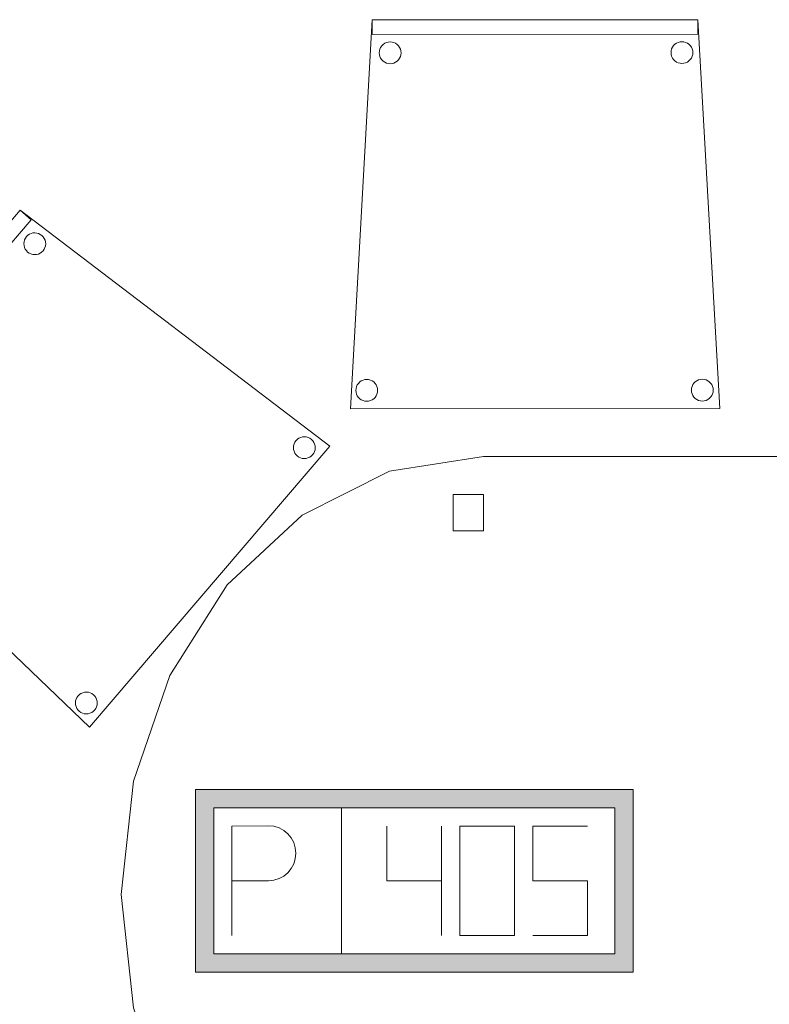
# Model space of a CAD drawing. Header units: metres. Extents: x 397.7 to 427.5, y 12.7 to 28.4.
# Tile 21 of 76: x 407.5 to 408.6, y 14.8 to 16.2. Entities that reach past the tile are written whole.
import ezdxf

# ---------------------------------------------------------------- set-up
doc = ezdxf.new("R2010")
doc.units = ezdxf.units.M
doc.layers.add('02_MOBILIARIO', color=7, linetype='Continuous', lineweight=18)
doc.layers.add('A-DETL-____-MBND', color=7, linetype='Continuous', lineweight=18)

# ---------------------------------------------------------------- blocks, each defined once
blk = doc.blocks.new('Family - Taula 200X120_P3-156305-06_TEL_P3')
at = {"layer": 'A-DETL-____-MBND', "color": 253, "true_color": 0xaaaaaa}
for p, q in [((0.368, 1.1795), (0.4965, 1.1999)), ((0.4965, 1.1999), (0.368, 1.1795)), ((0.4965, 1.1999), (1.4896, 1.1999)), ((1.4896, 1.1999), (0.4965, 1.1999)), ((1.4896, 1.1999), (1.6181, 1.1795)), ((1.6181, 1.1795), (1.4896, 1.1999)), ((0.2483, 1.1195), (0.368, 1.1795)), ((0.368, 1.1795), (0.2483, 1.1195)), ((1.6181, 1.1795), (1.7378, 1.1195)), ((1.7378, 1.1195), (1.6181, 1.1795)), ((0.4551, 1.0978), (0.4551, 1.1478)), ((0.4551, 1.1478), (0.4965, 1.1478)), ((0.4965, 1.1478), (0.4551, 1.1478)), ((0.4551, 1.1478), (0.4551, 1.0978)), ((0.4965, 1.1478), (0.4965, 1.0978)), ((0.4965, 1.0978), (0.4965, 1.1478)), ((1.4813, 1.0978), (1.4813, 1.1478)), ((1.4813, 1.1478), (1.5227, 1.1478)), ((1.5227, 1.1478), (1.4813, 1.1478)), ((1.4813, 1.1478), (1.4813, 1.0978)), ((1.5227, 1.1478), (1.5227, 1.0978)), ((1.5227, 1.0978), (1.5227, 1.1478)), ((0.1454, 1.0242), (0.2483, 1.1195)), ((0.2483, 1.1195), (0.1454, 1.0242)), ((1.7378, 1.1195), (1.8407, 1.0242)), ((1.8407, 1.0242), (1.7378, 1.1195)), ((0.4965, 1.0978), (0.4551, 1.0978)), ((0.4551, 1.0978), (0.4965, 1.0978)), ((1.5227, 1.0978), (1.4813, 1.0978)), ((1.4813, 1.0978), (1.5227, 1.0978)), ((0.0665, 0.8999), (0.1454, 1.0242)), ((0.1454, 1.0242), (0.0665, 0.8999)), ((1.8407, 1.0242), (1.9196, 0.8999)), ((1.9196, 0.8999), (1.8407, 1.0242)), ((0.0169, 0.7552), (0.0665, 0.8999)), ((0.0665, 0.8999), (0.0169, 0.7552)), ((1.9196, 0.8999), (1.9692, 0.7552)), ((1.9692, 0.7552), (1.9196, 0.8999)), ((0, 0.5999), (0.0169, 0.7552)), ((0.0169, 0.7552), (0, 0.5999)), ((1.9692, 0.7552), (1.9861, 0.5999)), ((1.9861, 0.5999), (1.9692, 0.7552)), ((0.0169, 0.4447), (0, 0.5999)), ((0, 0.5999), (0.0169, 0.4447)), ((1.9861, 0.5999), (1.9692, 0.4447)), ((1.9692, 0.4447), (1.9861, 0.5999)), ((0.0665, 0.3), (0.0169, 0.4447)), ((0.0169, 0.4447), (0.0665, 0.3)), ((1.9692, 0.4447), (1.9196, 0.3)), ((1.9196, 0.3), (1.9692, 0.4447)), ((0.1454, 0.1757), (0.0665, 0.3)), ((0.0665, 0.3), (0.1454, 0.1757)), ((1.9196, 0.3), (1.8407, 0.1757)), ((1.8407, 0.1757), (1.9196, 0.3)), ((0.2483, 0.0804), (0.1454, 0.1757)), ((0.1454, 0.1757), (0.2483, 0.0804)), ((1.8407, 0.1757), (1.7378, 0.0804)), ((1.7378, 0.0804), (1.8407, 0.1757)), ((0.4551, 0.05), (0.4551, 0.1)), ((0.4551, 0.1), (0.4965, 0.1)), ((0.4965, 0.1), (0.4551, 0.1)), ((0.4551, 0.1), (0.4551, 0.05)), ((0.4965, 0.1), (0.4965, 0.05)), ((0.4965, 0.05), (0.4965, 0.1)), ((1.4813, 0.05), (1.4813, 0.1)), ((1.4813, 0.1), (1.5227, 0.1)), ((1.5227, 0.1), (1.4813, 0.1)), ((1.4813, 0.1), (1.4813, 0.05)), ((1.5227, 0.1), (1.5227, 0.05)), ((1.5227, 0.05), (1.5227, 0.1)), ((0.368, 0.0204), (0.2483, 0.0804)), ((0.2483, 0.0804), (0.368, 0.0204)), ((1.7378, 0.0804), (1.6181, 0.0204)), ((1.6181, 0.0204), (1.7378, 0.0804)), ((0.4965, 0.05), (0.4551, 0.05)), ((0.4551, 0.05), (0.4965, 0.05)), ((1.5227, 0.05), (1.4813, 0.05)), ((1.4813, 0.05), (1.5227, 0.05)), ((0.4965, 0), (0.368, 0.0204)), ((0.368, 0.0204), (0.4965, 0)), ((1.6181, 0.0204), (1.4896, 0)), ((1.4896, 0), (1.6181, 0.0204)), ((1.4896, 0), (0.4965, 0)), ((0.4965, 0), (1.4896, 0))]:
    blk.add_line(p, q, dxfattribs=at)
blk = doc.blocks.new('Family - Cadira confident_P3-156720-06_TEL_P3')
at = {"layer": 'A-DETL-____-MBND', "color": 253, "true_color": 0xaaaaaa}
for p, q in [((0, 0.3688), (0.2901, 0.7083)), ((0.2901, 0.7083), (0, 0.3688)), ((0, 0.3688), (0.2901, 0.7083)), ((0.2901, 0.7083), (0, 0.3688)), ((0.2901, 0.7083), (0.3053, 0.6953)), ((0.3053, 0.6953), (0.2901, 0.7083)), ((0.2901, 0.7083), (0.7145, 0.3851)), ((0.7145, 0.3851), (0.2901, 0.7083)), ((0.3053, 0.6953), (0.0152, 0.3558)), ((0.0152, 0.3558), (0.3053, 0.6953)), ((0.3007, 0.6739), (0.3028, 0.6754)), ((0.3028, 0.6754), (0.3007, 0.6739)), ((0.3028, 0.6754), (0.3052, 0.6764)), ((0.3052, 0.6764), (0.3028, 0.6754)), ((0.3052, 0.6764), (0.3077, 0.6771)), ((0.3077, 0.6771), (0.3052, 0.6764)), ((0.3077, 0.6771), (0.3103, 0.6773)), ((0.3103, 0.6773), (0.3077, 0.6771)), ((0.3103, 0.6773), (0.3129, 0.677)), ((0.3129, 0.677), (0.3103, 0.6773)), ((0.3129, 0.677), (0.3154, 0.6763)), ((0.3154, 0.6763), (0.3129, 0.677)), ((0.3154, 0.6763), (0.3177, 0.6752)), ((0.3177, 0.6752), (0.3154, 0.6763)), ((0.3177, 0.6752), (0.3199, 0.6737)), ((0.3199, 0.6737), (0.3177, 0.6752)), ((0.2952, 0.6625), (0.2955, 0.6651)), ((0.2955, 0.6651), (0.2952, 0.6625)), ((0.2954, 0.6599), (0.2952, 0.6625)), ((0.2952, 0.6625), (0.2954, 0.6599)), ((0.2955, 0.6651), (0.2962, 0.6676)), ((0.2962, 0.6676), (0.2955, 0.6651)), ((0.2962, 0.6676), (0.2973, 0.6699)), ((0.2973, 0.6699), (0.2962, 0.6676)), ((0.2973, 0.6699), (0.2988, 0.6721)), ((0.2988, 0.6721), (0.2973, 0.6699)), ((0.2988, 0.6721), (0.3007, 0.6739)), ((0.3007, 0.6739), (0.2988, 0.6721)), ((0.3199, 0.6737), (0.3217, 0.6718)), ((0.3217, 0.6718), (0.3199, 0.6737)), ((0.3217, 0.6718), (0.3232, 0.6697)), ((0.3232, 0.6697), (0.3217, 0.6718)), ((0.3232, 0.6697), (0.3242, 0.6673)), ((0.3242, 0.6673), (0.3232, 0.6697)), ((0.3242, 0.6673), (0.3249, 0.6648)), ((0.3249, 0.6648), (0.3242, 0.6673)), ((0.3251, 0.6622), (0.3248, 0.6596)), ((0.3248, 0.6596), (0.3251, 0.6622)), ((0.3249, 0.6648), (0.3251, 0.6622)), ((0.3251, 0.6622), (0.3249, 0.6648)), ((0.2961, 0.6574), (0.2954, 0.6599)), ((0.2954, 0.6599), (0.2961, 0.6574)), ((0.2971, 0.655), (0.2961, 0.6574)), ((0.2961, 0.6574), (0.2971, 0.655)), ((0.2986, 0.6529), (0.2971, 0.655)), ((0.2971, 0.655), (0.2986, 0.6529)), ((0.3004, 0.651), (0.2986, 0.6529)), ((0.2986, 0.6529), (0.3004, 0.651)), ((0.3026, 0.6495), (0.3004, 0.651)), ((0.3004, 0.651), (0.3026, 0.6495)), ((0.3049, 0.6484), (0.3026, 0.6495)), ((0.3026, 0.6495), (0.3049, 0.6484)), ((0.3074, 0.6477), (0.3049, 0.6484)), ((0.3049, 0.6484), (0.3074, 0.6477)), ((0.31, 0.6474), (0.3074, 0.6477)), ((0.3074, 0.6477), (0.31, 0.6474)), ((0.3126, 0.6476), (0.31, 0.6474)), ((0.31, 0.6474), (0.3126, 0.6476)), ((0.3151, 0.6483), (0.3126, 0.6476)), ((0.3126, 0.6476), (0.3151, 0.6483)), ((0.3175, 0.6493), (0.3151, 0.6483)), ((0.3151, 0.6483), (0.3175, 0.6493)), ((0.3196, 0.6508), (0.3175, 0.6493)), ((0.3175, 0.6493), (0.3196, 0.6508)), ((0.3215, 0.6526), (0.3196, 0.6508)), ((0.3196, 0.6508), (0.3215, 0.6526)), ((0.323, 0.6548), (0.3215, 0.6526)), ((0.3215, 0.6526), (0.323, 0.6548)), ((0.3241, 0.6571), (0.323, 0.6548)), ((0.323, 0.6548), (0.3241, 0.6571)), ((0.3248, 0.6596), (0.3241, 0.6571)), ((0.3241, 0.6571), (0.3248, 0.6596)), ((0.6668, 0.3906), (0.6683, 0.3927)), ((0.6683, 0.3927), (0.6668, 0.3906)), ((0.6683, 0.3927), (0.6702, 0.3945)), ((0.6702, 0.3945), (0.6683, 0.3927)), ((0.6702, 0.3945), (0.6723, 0.396)), ((0.6723, 0.396), (0.6702, 0.3945)), ((0.6723, 0.396), (0.6747, 0.3971)), ((0.6747, 0.3971), (0.6723, 0.396)), ((0.6747, 0.3971), (0.6772, 0.3977)), ((0.6772, 0.3977), (0.6747, 0.3971)), ((0.6772, 0.3977), (0.6798, 0.3979)), ((0.6798, 0.3979), (0.6772, 0.3977)), ((0.6798, 0.3979), (0.6824, 0.3977)), ((0.6824, 0.3977), (0.6798, 0.3979)), ((0.6824, 0.3977), (0.6849, 0.397)), ((0.6849, 0.397), (0.6824, 0.3977)), ((0.6849, 0.397), (0.6872, 0.3958)), ((0.6872, 0.3958), (0.6849, 0.397)), ((0.6872, 0.3958), (0.6894, 0.3943)), ((0.6894, 0.3943), (0.6872, 0.3958)), ((0.6894, 0.3943), (0.6912, 0.3925)), ((0.6912, 0.3925), (0.6894, 0.3943)), ((0.6912, 0.3925), (0.6927, 0.3903)), ((0.6927, 0.3903), (0.6912, 0.3925)), ((0.7145, 0.3851), (0.3854, 0)), ((0.3854, 0), (0.7145, 0.3851)), ((0.6647, 0.3831), (0.665, 0.3857)), ((0.665, 0.3857), (0.6647, 0.3831)), ((0.6649, 0.3805), (0.6647, 0.3831)), ((0.6647, 0.3831), (0.6649, 0.3805)), ((0.6656, 0.378), (0.6649, 0.3805)), ((0.6649, 0.3805), (0.6656, 0.378)), ((0.665, 0.3857), (0.6657, 0.3882)), ((0.6657, 0.3882), (0.665, 0.3857)), ((0.6666, 0.3756), (0.6656, 0.378)), ((0.6656, 0.378), (0.6666, 0.3756)), ((0.6657, 0.3882), (0.6668, 0.3906)), ((0.6668, 0.3906), (0.6657, 0.3882)), ((0.6936, 0.3777), (0.6925, 0.3754)), ((0.6925, 0.3754), (0.6936, 0.3777)), ((0.6927, 0.3903), (0.6937, 0.3879)), ((0.6937, 0.3879), (0.6927, 0.3903)), ((0.6943, 0.3802), (0.6936, 0.3777)), ((0.6936, 0.3777), (0.6943, 0.3802)), ((0.6937, 0.3879), (0.6944, 0.3854)), ((0.6944, 0.3854), (0.6937, 0.3879)), ((0.6946, 0.3828), (0.6943, 0.3802)), ((0.6943, 0.3802), (0.6946, 0.3828)), ((0.6944, 0.3854), (0.6946, 0.3828)), ((0.6946, 0.3828), (0.6944, 0.3854)), ((0.0152, 0.3558), (0, 0.3688)), ((0, 0.3688), (0.0152, 0.3558)), ((0.3854, 0), (0, 0.3688)), ((0, 0.3688), (0.3854, 0)), ((0.0363, 0.3635), (0.0374, 0.3658)), ((0.0374, 0.3658), (0.0363, 0.3635)), ((0.0374, 0.3658), (0.039, 0.368)), ((0.039, 0.368), (0.0374, 0.3658)), ((0.039, 0.368), (0.0408, 0.3698)), ((0.0408, 0.3698), (0.039, 0.368)), ((0.0408, 0.3698), (0.043, 0.3712)), ((0.043, 0.3712), (0.0408, 0.3698)), ((0.043, 0.3712), (0.0453, 0.3723)), ((0.0453, 0.3723), (0.043, 0.3712)), ((0.0453, 0.3723), (0.0479, 0.373)), ((0.0479, 0.373), (0.0453, 0.3723)), ((0.0479, 0.373), (0.0504, 0.3732)), ((0.0504, 0.3732), (0.0479, 0.373)), ((0.0504, 0.3732), (0.053, 0.3729)), ((0.053, 0.3729), (0.0504, 0.3732)), ((0.053, 0.3729), (0.0555, 0.3722)), ((0.0555, 0.3722), (0.053, 0.3729)), ((0.0555, 0.3722), (0.0579, 0.3711)), ((0.0579, 0.3711), (0.0555, 0.3722)), ((0.0579, 0.3711), (0.06, 0.3696)), ((0.06, 0.3696), (0.0579, 0.3711)), ((0.06, 0.3696), (0.0618, 0.3677)), ((0.0618, 0.3677), (0.06, 0.3696)), ((0.0618, 0.3677), (0.0633, 0.3656)), ((0.0633, 0.3656), (0.0618, 0.3677)), ((0.0633, 0.3656), (0.0644, 0.3632)), ((0.0644, 0.3632), (0.0633, 0.3656)), ((0.6681, 0.3735), (0.6666, 0.3756)), ((0.6666, 0.3756), (0.6681, 0.3735)), ((0.6699, 0.3716), (0.6681, 0.3735)), ((0.6681, 0.3735), (0.6699, 0.3716)), ((0.6721, 0.3701), (0.6699, 0.3716)), ((0.6699, 0.3716), (0.6721, 0.3701)), ((0.6744, 0.369), (0.6721, 0.3701)), ((0.6721, 0.3701), (0.6744, 0.369)), ((0.6769, 0.3683), (0.6744, 0.369)), ((0.6744, 0.369), (0.6769, 0.3683)), ((0.6795, 0.368), (0.6769, 0.3683)), ((0.6769, 0.3683), (0.6795, 0.368)), ((0.6821, 0.3682), (0.6795, 0.368)), ((0.6795, 0.368), (0.6821, 0.3682)), ((0.6846, 0.3689), (0.6821, 0.3682)), ((0.6821, 0.3682), (0.6846, 0.3689)), ((0.687, 0.37), (0.6846, 0.3689)), ((0.6846, 0.3689), (0.687, 0.37)), ((0.6891, 0.3714), (0.687, 0.37)), ((0.687, 0.37), (0.6891, 0.3714)), ((0.691, 0.3733), (0.6891, 0.3714)), ((0.6891, 0.3714), (0.691, 0.3733)), ((0.6925, 0.3754), (0.691, 0.3733)), ((0.691, 0.3733), (0.6925, 0.3754)), ((0.0354, 0.3584), (0.0356, 0.361)), ((0.0356, 0.361), (0.0354, 0.3584)), ((0.0356, 0.3558), (0.0354, 0.3584)), ((0.0354, 0.3584), (0.0356, 0.3558)), ((0.0356, 0.361), (0.0363, 0.3635)), ((0.0363, 0.3635), (0.0356, 0.361)), ((0.0362, 0.3533), (0.0356, 0.3558)), ((0.0356, 0.3558), (0.0362, 0.3533)), ((0.0373, 0.3509), (0.0362, 0.3533)), ((0.0362, 0.3533), (0.0373, 0.3509)), ((0.0388, 0.3487), (0.0373, 0.3509)), ((0.0373, 0.3509), (0.0388, 0.3487)), ((0.0643, 0.353), (0.0632, 0.3506)), ((0.0632, 0.3506), (0.0643, 0.353)), ((0.065, 0.3555), (0.0643, 0.353)), ((0.0643, 0.353), (0.065, 0.3555)), ((0.0644, 0.3632), (0.065, 0.3607)), ((0.065, 0.3607), (0.0644, 0.3632)), ((0.065, 0.3607), (0.0652, 0.3581)), ((0.0652, 0.3581), (0.065, 0.3607)), ((0.0652, 0.3581), (0.065, 0.3555)), ((0.065, 0.3555), (0.0652, 0.3581)), ((0.0406, 0.3469), (0.0388, 0.3487)), ((0.0388, 0.3487), (0.0406, 0.3469)), ((0.0427, 0.3454), (0.0406, 0.3469)), ((0.0406, 0.3469), (0.0427, 0.3454)), ((0.0451, 0.3443), (0.0427, 0.3454)), ((0.0427, 0.3454), (0.0451, 0.3443)), ((0.0476, 0.3436), (0.0451, 0.3443)), ((0.0451, 0.3443), (0.0476, 0.3436)), ((0.0502, 0.3433), (0.0476, 0.3436)), ((0.0476, 0.3436), (0.0502, 0.3433)), ((0.0528, 0.3435), (0.0502, 0.3433)), ((0.0502, 0.3433), (0.0528, 0.3435)), ((0.0553, 0.3442), (0.0528, 0.3435)), ((0.0528, 0.3435), (0.0553, 0.3442)), ((0.0576, 0.3452), (0.0553, 0.3442)), ((0.0553, 0.3442), (0.0576, 0.3452)), ((0.0598, 0.3467), (0.0576, 0.3452)), ((0.0576, 0.3452), (0.0598, 0.3467)), ((0.0617, 0.3485), (0.0598, 0.3467)), ((0.0598, 0.3467), (0.0617, 0.3485)), ((0.0632, 0.3506), (0.0617, 0.3485)), ((0.0617, 0.3485), (0.0632, 0.3506)), ((0.3668, 0.0385), (0.368, 0.0408)), ((0.368, 0.0408), (0.3668, 0.0385)), ((0.368, 0.0408), (0.3695, 0.043)), ((0.3695, 0.043), (0.368, 0.0408)), ((0.3695, 0.043), (0.3713, 0.0448)), ((0.3713, 0.0448), (0.3695, 0.043)), ((0.3713, 0.0448), (0.3735, 0.0463)), ((0.3735, 0.0463), (0.3713, 0.0448)), ((0.3735, 0.0463), (0.3759, 0.0473)), ((0.3759, 0.0473), (0.3735, 0.0463)), ((0.3759, 0.0473), (0.3784, 0.048)), ((0.3784, 0.048), (0.3759, 0.0473)), ((0.3784, 0.048), (0.381, 0.0482)), ((0.381, 0.0482), (0.3784, 0.048)), ((0.381, 0.0482), (0.3836, 0.0479)), ((0.3836, 0.0479), (0.381, 0.0482)), ((0.3836, 0.0479), (0.3861, 0.0472)), ((0.3861, 0.0472), (0.3836, 0.0479)), ((0.3861, 0.0472), (0.3884, 0.0461)), ((0.3884, 0.0461), (0.3861, 0.0472)), ((0.3884, 0.0461), (0.3905, 0.0446)), ((0.3905, 0.0446), (0.3884, 0.0461)), ((0.3905, 0.0446), (0.3924, 0.0427)), ((0.3924, 0.0427), (0.3905, 0.0446)), ((0.3924, 0.0427), (0.3938, 0.0406)), ((0.3938, 0.0406), (0.3924, 0.0427)), ((0.3938, 0.0406), (0.3949, 0.0382)), ((0.3949, 0.0382), (0.3938, 0.0406)), ((0.3659, 0.0334), (0.3661, 0.036)), ((0.3661, 0.036), (0.3659, 0.0334)), ((0.3661, 0.0308), (0.3659, 0.0334)), ((0.3659, 0.0334), (0.3661, 0.0308)), ((0.3661, 0.036), (0.3668, 0.0385)), ((0.3668, 0.0385), (0.3661, 0.036)), ((0.3667, 0.0283), (0.3661, 0.0308)), ((0.3661, 0.0308), (0.3667, 0.0283)), ((0.3678, 0.0259), (0.3667, 0.0283)), ((0.3667, 0.0283), (0.3678, 0.0259)), ((0.3948, 0.028), (0.3937, 0.0257)), ((0.3937, 0.0257), (0.3948, 0.028)), ((0.3955, 0.0305), (0.3948, 0.028)), ((0.3948, 0.028), (0.3955, 0.0305)), ((0.3949, 0.0382), (0.3956, 0.0357)), ((0.3956, 0.0357), (0.3949, 0.0382)), ((0.3958, 0.0331), (0.3955, 0.0305)), ((0.3955, 0.0305), (0.3958, 0.0331)), ((0.3956, 0.0357), (0.3958, 0.0331)), ((0.3958, 0.0331), (0.3956, 0.0357)), ((0.3693, 0.0238), (0.3678, 0.0259)), ((0.3678, 0.0259), (0.3693, 0.0238)), ((0.3711, 0.0219), (0.3693, 0.0238)), ((0.3693, 0.0238), (0.3711, 0.0219)), ((0.3732, 0.0204), (0.3711, 0.0219)), ((0.3711, 0.0219), (0.3732, 0.0204)), ((0.3756, 0.0193), (0.3732, 0.0204)), ((0.3732, 0.0204), (0.3756, 0.0193)), ((0.3781, 0.0186), (0.3756, 0.0193)), ((0.3756, 0.0193), (0.3781, 0.0186)), ((0.3807, 0.0183), (0.3781, 0.0186)), ((0.3781, 0.0186), (0.3807, 0.0183)), ((0.3833, 0.0185), (0.3807, 0.0183)), ((0.3807, 0.0183), (0.3833, 0.0185)), ((0.3858, 0.0192), (0.3833, 0.0185)), ((0.3833, 0.0185), (0.3858, 0.0192)), ((0.3882, 0.0202), (0.3858, 0.0192)), ((0.3858, 0.0192), (0.3882, 0.0202)), ((0.3903, 0.0217), (0.3882, 0.0202)), ((0.3882, 0.0202), (0.3903, 0.0217)), ((0.3922, 0.0235), (0.3903, 0.0217)), ((0.3903, 0.0217), (0.3922, 0.0235)), ((0.3937, 0.0257), (0.3922, 0.0235)), ((0.3922, 0.0235), (0.3937, 0.0257))]:
    blk.add_line(p, q, dxfattribs=at)
blk = doc.blocks.new('Family - Cadira confident_P3-156781-06_TEL_P3')
at = {"layer": 'A-DETL-____-MBND', "color": 253, "true_color": 0xaaaaaa}
for p, q in [((0, 0), (0.0297, 0.5326)), ((0.0297, 0.5326), (0, 0)), ((0.0297, 0.5326), (0.4762, 0.5329)), ((0.4762, 0.5329), (0.0297, 0.5326)), ((0.0297, 0.5326), (0.4762, 0.5329)), ((0.4762, 0.5329), (0.0297, 0.5326)), ((0.0297, 0.5126), (0.0297, 0.5326)), ((0.0297, 0.5326), (0.0297, 0.5126)), ((0.4762, 0.5329), (0.5065, 0.0003)), ((0.5065, 0.0003), (0.4762, 0.5329)), ((0.4762, 0.5329), (0.4762, 0.5129)), ((0.4762, 0.5129), (0.4762, 0.5329)), ((0.4762, 0.5129), (0.0297, 0.5126)), ((0.0297, 0.5126), (0.4762, 0.5129)), ((0.0448, 0.499), (0.0469, 0.5005)), ((0.0469, 0.5005), (0.0448, 0.499)), ((0.0469, 0.5005), (0.0493, 0.5016)), ((0.0493, 0.5016), (0.0469, 0.5005)), ((0.0493, 0.5016), (0.0518, 0.5022)), ((0.0518, 0.5022), (0.0493, 0.5016)), ((0.0518, 0.5022), (0.0544, 0.5025)), ((0.0544, 0.5025), (0.0518, 0.5022)), ((0.0544, 0.5025), (0.057, 0.5022)), ((0.057, 0.5022), (0.0544, 0.5025)), ((0.057, 0.5022), (0.0595, 0.5016)), ((0.0595, 0.5016), (0.057, 0.5022)), ((0.0595, 0.5016), (0.0618, 0.5005)), ((0.0618, 0.5005), (0.0595, 0.5016)), ((0.0618, 0.5005), (0.064, 0.499)), ((0.064, 0.499), (0.0618, 0.5005)), ((0.4429, 0.4974), (0.4448, 0.4992)), ((0.4448, 0.4992), (0.4429, 0.4974)), ((0.4448, 0.4992), (0.4469, 0.5007)), ((0.4469, 0.5007), (0.4448, 0.4992)), ((0.4469, 0.5007), (0.4493, 0.5018)), ((0.4493, 0.5018), (0.4469, 0.5007)), ((0.4493, 0.5018), (0.4518, 0.5025)), ((0.4518, 0.5025), (0.4493, 0.5018)), ((0.4518, 0.5025), (0.4544, 0.5027)), ((0.4544, 0.5027), (0.4518, 0.5025)), ((0.4544, 0.5027), (0.457, 0.5025)), ((0.457, 0.5025), (0.4544, 0.5027)), ((0.457, 0.5025), (0.4595, 0.5018)), ((0.4595, 0.5018), (0.457, 0.5025)), ((0.4595, 0.5018), (0.4618, 0.5007)), ((0.4618, 0.5007), (0.4595, 0.5018)), ((0.4618, 0.5007), (0.464, 0.4992)), ((0.464, 0.4992), (0.4618, 0.5007)), ((0.464, 0.4992), (0.4658, 0.4974)), ((0.4658, 0.4974), (0.464, 0.4992)), ((0.0394, 0.4875), (0.0397, 0.4901)), ((0.0397, 0.4901), (0.0394, 0.4875)), ((0.0397, 0.4849), (0.0394, 0.4875)), ((0.0394, 0.4875), (0.0397, 0.4849)), ((0.0397, 0.4901), (0.0403, 0.4926)), ((0.0403, 0.4926), (0.0397, 0.4901)), ((0.0403, 0.4926), (0.0414, 0.495)), ((0.0414, 0.495), (0.0403, 0.4926)), ((0.0414, 0.495), (0.0429, 0.4971)), ((0.0429, 0.4971), (0.0414, 0.495)), ((0.0429, 0.4971), (0.0448, 0.499)), ((0.0448, 0.499), (0.0429, 0.4971)), ((0.064, 0.499), (0.0658, 0.4971)), ((0.0658, 0.4971), (0.064, 0.499)), ((0.0658, 0.4971), (0.0673, 0.495)), ((0.0673, 0.495), (0.0658, 0.4971)), ((0.0673, 0.495), (0.0684, 0.4926)), ((0.0684, 0.4926), (0.0673, 0.495)), ((0.0684, 0.4926), (0.0691, 0.4901)), ((0.0691, 0.4901), (0.0684, 0.4926)), ((0.0691, 0.4901), (0.0693, 0.4875)), ((0.0693, 0.4875), (0.0691, 0.4901)), ((0.0693, 0.4875), (0.0691, 0.4849)), ((0.0691, 0.4849), (0.0693, 0.4875)), ((0.4394, 0.4878), (0.4397, 0.4904)), ((0.4397, 0.4904), (0.4394, 0.4878)), ((0.4397, 0.4852), (0.4394, 0.4878)), ((0.4394, 0.4878), (0.4397, 0.4852)), ((0.4397, 0.4904), (0.4403, 0.4929)), ((0.4403, 0.4929), (0.4397, 0.4904)), ((0.4403, 0.4929), (0.4414, 0.4952)), ((0.4414, 0.4952), (0.4403, 0.4929)), ((0.4414, 0.4952), (0.4429, 0.4974)), ((0.4429, 0.4974), (0.4414, 0.4952)), ((0.4658, 0.4974), (0.4673, 0.4952)), ((0.4673, 0.4952), (0.4658, 0.4974)), ((0.4673, 0.4952), (0.4684, 0.4929)), ((0.4684, 0.4929), (0.4673, 0.4952)), ((0.4684, 0.4929), (0.4691, 0.4904)), ((0.4691, 0.4904), (0.4684, 0.4929)), ((0.4691, 0.4904), (0.4693, 0.4878)), ((0.4693, 0.4878), (0.4691, 0.4904)), ((0.4693, 0.4878), (0.4691, 0.4852)), ((0.4691, 0.4852), (0.4693, 0.4878)), ((0.0403, 0.4824), (0.0397, 0.4849)), ((0.0397, 0.4849), (0.0403, 0.4824)), ((0.0414, 0.4801), (0.0403, 0.4824)), ((0.0403, 0.4824), (0.0414, 0.4801)), ((0.0429, 0.4779), (0.0414, 0.4801)), ((0.0414, 0.4801), (0.0429, 0.4779)), ((0.0448, 0.4761), (0.0429, 0.4779)), ((0.0429, 0.4779), (0.0448, 0.4761)), ((0.0469, 0.4746), (0.0448, 0.4761)), ((0.0448, 0.4761), (0.0469, 0.4746)), ((0.0493, 0.4735), (0.0469, 0.4746)), ((0.0469, 0.4746), (0.0493, 0.4735)), ((0.0518, 0.4728), (0.0493, 0.4735)), ((0.0493, 0.4735), (0.0518, 0.4728)), ((0.0544, 0.4726), (0.0518, 0.4728)), ((0.0518, 0.4728), (0.0544, 0.4726)), ((0.057, 0.4728), (0.0544, 0.4726)), ((0.0544, 0.4726), (0.057, 0.4728)), ((0.0595, 0.4735), (0.057, 0.4728)), ((0.057, 0.4728), (0.0595, 0.4735)), ((0.0618, 0.4746), (0.0595, 0.4735)), ((0.0595, 0.4735), (0.0618, 0.4746)), ((0.064, 0.4761), (0.0618, 0.4746)), ((0.0618, 0.4746), (0.064, 0.4761)), ((0.0658, 0.4779), (0.064, 0.4761)), ((0.064, 0.4761), (0.0658, 0.4779)), ((0.0673, 0.4801), (0.0658, 0.4779)), ((0.0658, 0.4779), (0.0673, 0.4801)), ((0.0684, 0.4824), (0.0673, 0.4801)), ((0.0673, 0.4801), (0.0684, 0.4824)), ((0.0691, 0.4849), (0.0684, 0.4824)), ((0.0684, 0.4824), (0.0691, 0.4849)), ((0.4403, 0.4827), (0.4397, 0.4852)), ((0.4397, 0.4852), (0.4403, 0.4827)), ((0.4414, 0.4803), (0.4403, 0.4827)), ((0.4403, 0.4827), (0.4414, 0.4803)), ((0.4429, 0.4782), (0.4414, 0.4803)), ((0.4414, 0.4803), (0.4429, 0.4782)), ((0.4448, 0.4763), (0.4429, 0.4782)), ((0.4429, 0.4782), (0.4448, 0.4763)), ((0.4469, 0.4748), (0.4448, 0.4763)), ((0.4448, 0.4763), (0.4469, 0.4748)), ((0.4493, 0.4737), (0.4469, 0.4748)), ((0.4469, 0.4748), (0.4493, 0.4737)), ((0.4518, 0.4731), (0.4493, 0.4737)), ((0.4493, 0.4737), (0.4518, 0.4731)), ((0.4544, 0.4728), (0.4518, 0.4731)), ((0.4518, 0.4731), (0.4544, 0.4728)), ((0.457, 0.4731), (0.4544, 0.4728)), ((0.4544, 0.4728), (0.457, 0.4731)), ((0.4595, 0.4737), (0.457, 0.4731)), ((0.457, 0.4731), (0.4595, 0.4737)), ((0.4618, 0.4748), (0.4595, 0.4737)), ((0.4595, 0.4737), (0.4618, 0.4748)), ((0.464, 0.4763), (0.4618, 0.4748)), ((0.4618, 0.4748), (0.464, 0.4763)), ((0.4658, 0.4782), (0.464, 0.4763)), ((0.464, 0.4763), (0.4658, 0.4782)), ((0.4673, 0.4803), (0.4658, 0.4782)), ((0.4658, 0.4782), (0.4673, 0.4803)), ((0.4684, 0.4827), (0.4673, 0.4803)), ((0.4673, 0.4803), (0.4684, 0.4827)), ((0.4691, 0.4852), (0.4684, 0.4827)), ((0.4684, 0.4827), (0.4691, 0.4852)), ((0.0073, 0.0251), (0.0076, 0.0277)), ((0.0076, 0.0277), (0.0073, 0.0251)), ((0.0076, 0.0277), (0.0082, 0.0302)), ((0.0082, 0.0302), (0.0076, 0.0277)), ((0.0082, 0.0302), (0.0093, 0.0326)), ((0.0093, 0.0326), (0.0082, 0.0302)), ((0.0093, 0.0326), (0.0108, 0.0347)), ((0.0108, 0.0347), (0.0093, 0.0326)), ((0.0108, 0.0347), (0.0127, 0.0366)), ((0.0127, 0.0366), (0.0108, 0.0347)), ((0.0127, 0.0366), (0.0148, 0.038)), ((0.0148, 0.038), (0.0127, 0.0366)), ((0.0148, 0.038), (0.0172, 0.0391)), ((0.0172, 0.0391), (0.0148, 0.038)), ((0.0172, 0.0391), (0.0197, 0.0398)), ((0.0197, 0.0398), (0.0172, 0.0391)), ((0.0197, 0.0398), (0.0223, 0.04)), ((0.0223, 0.04), (0.0197, 0.0398)), ((0.0223, 0.04), (0.0249, 0.0398)), ((0.0249, 0.0398), (0.0223, 0.04)), ((0.0249, 0.0398), (0.0274, 0.0391)), ((0.0274, 0.0391), (0.0249, 0.0398)), ((0.0274, 0.0391), (0.0297, 0.038)), ((0.0297, 0.038), (0.0274, 0.0391)), ((0.0297, 0.038), (0.0319, 0.0366)), ((0.0319, 0.0366), (0.0297, 0.038)), ((0.0319, 0.0366), (0.0337, 0.0347)), ((0.0337, 0.0347), (0.0319, 0.0366)), ((0.0337, 0.0347), (0.0352, 0.0326)), ((0.0352, 0.0326), (0.0337, 0.0347)), ((0.0352, 0.0326), (0.0363, 0.0302)), ((0.0363, 0.0302), (0.0352, 0.0326)), ((0.0363, 0.0302), (0.037, 0.0277)), ((0.037, 0.0277), (0.0363, 0.0302)), ((0.037, 0.0277), (0.0372, 0.0251)), ((0.0372, 0.0251), (0.037, 0.0277)), ((0.4673, 0.0254), (0.4676, 0.028)), ((0.4676, 0.028), (0.4673, 0.0254)), ((0.4676, 0.028), (0.4682, 0.0305)), ((0.4682, 0.0305), (0.4676, 0.028)), ((0.4682, 0.0305), (0.4693, 0.0329)), ((0.4693, 0.0329), (0.4682, 0.0305)), ((0.4693, 0.0329), (0.4708, 0.035)), ((0.4708, 0.035), (0.4693, 0.0329)), ((0.4708, 0.035), (0.4727, 0.0368)), ((0.4727, 0.0368), (0.4708, 0.035)), ((0.4727, 0.0368), (0.4748, 0.0383)), ((0.4748, 0.0383), (0.4727, 0.0368)), ((0.4748, 0.0383), (0.4772, 0.0394)), ((0.4772, 0.0394), (0.4748, 0.0383)), ((0.4772, 0.0394), (0.4797, 0.0401)), ((0.4797, 0.0401), (0.4772, 0.0394)), ((0.4797, 0.0401), (0.4823, 0.0403)), ((0.4823, 0.0403), (0.4797, 0.0401)), ((0.4823, 0.0403), (0.4849, 0.0401)), ((0.4849, 0.0401), (0.4823, 0.0403)), ((0.4849, 0.0401), (0.4874, 0.0394)), ((0.4874, 0.0394), (0.4849, 0.0401)), ((0.4874, 0.0394), (0.4897, 0.0383)), ((0.4897, 0.0383), (0.4874, 0.0394)), ((0.4897, 0.0383), (0.4919, 0.0368)), ((0.4919, 0.0368), (0.4897, 0.0383)), ((0.4919, 0.0368), (0.4937, 0.035)), ((0.4937, 0.035), (0.4919, 0.0368)), ((0.4937, 0.035), (0.4952, 0.0329)), ((0.4952, 0.0329), (0.4937, 0.035)), ((0.4952, 0.0329), (0.4963, 0.0305)), ((0.4963, 0.0305), (0.4952, 0.0329)), ((0.4963, 0.0305), (0.497, 0.028)), ((0.497, 0.028), (0.4963, 0.0305)), ((0.497, 0.028), (0.4972, 0.0254)), ((0.4972, 0.0254), (0.497, 0.028)), ((0.0076, 0.0225), (0.0073, 0.0251)), ((0.0073, 0.0251), (0.0076, 0.0225)), ((0.0082, 0.02), (0.0076, 0.0225)), ((0.0076, 0.0225), (0.0082, 0.02)), ((0.0093, 0.0176), (0.0082, 0.02)), ((0.0082, 0.02), (0.0093, 0.0176)), ((0.0108, 0.0155), (0.0093, 0.0176)), ((0.0093, 0.0176), (0.0108, 0.0155)), ((0.0127, 0.0137), (0.0108, 0.0155)), ((0.0108, 0.0155), (0.0127, 0.0137)), ((0.0148, 0.0122), (0.0127, 0.0137)), ((0.0127, 0.0137), (0.0148, 0.0122)), ((0.0319, 0.0137), (0.0297, 0.0122)), ((0.0297, 0.0122), (0.0319, 0.0137)), ((0.0337, 0.0155), (0.0319, 0.0137)), ((0.0319, 0.0137), (0.0337, 0.0155)), ((0.0352, 0.0176), (0.0337, 0.0155)), ((0.0337, 0.0155), (0.0352, 0.0176)), ((0.0363, 0.02), (0.0352, 0.0176)), ((0.0352, 0.0176), (0.0363, 0.02)), ((0.037, 0.0225), (0.0363, 0.02)), ((0.0363, 0.02), (0.037, 0.0225)), ((0.0372, 0.0251), (0.037, 0.0225)), ((0.037, 0.0225), (0.0372, 0.0251)), ((0.4676, 0.0228), (0.4673, 0.0254)), ((0.4673, 0.0254), (0.4676, 0.0228)), ((0.4682, 0.0203), (0.4676, 0.0228)), ((0.4676, 0.0228), (0.4682, 0.0203)), ((0.4693, 0.0179), (0.4682, 0.0203)), ((0.4682, 0.0203), (0.4693, 0.0179)), ((0.4708, 0.0158), (0.4693, 0.0179)), ((0.4693, 0.0179), (0.4708, 0.0158)), ((0.4727, 0.0139), (0.4708, 0.0158)), ((0.4708, 0.0158), (0.4727, 0.0139)), ((0.4748, 0.0124), (0.4727, 0.0139)), ((0.4727, 0.0139), (0.4748, 0.0124)), ((0.4919, 0.0139), (0.4897, 0.0124)), ((0.4897, 0.0124), (0.4919, 0.0139)), ((0.4937, 0.0158), (0.4919, 0.0139)), ((0.4919, 0.0139), (0.4937, 0.0158)), ((0.4952, 0.0179), (0.4937, 0.0158)), ((0.4937, 0.0158), (0.4952, 0.0179)), ((0.4963, 0.0203), (0.4952, 0.0179)), ((0.4952, 0.0179), (0.4963, 0.0203)), ((0.497, 0.0228), (0.4963, 0.0203)), ((0.4963, 0.0203), (0.497, 0.0228)), ((0.4972, 0.0254), (0.497, 0.0228)), ((0.497, 0.0228), (0.4972, 0.0254)), ((0.5065, 0.0003), (0, 0)), ((0, 0), (0.5065, 0.0003)), ((0.0172, 0.0111), (0.0148, 0.0122)), ((0.0148, 0.0122), (0.0172, 0.0111)), ((0.0197, 0.0104), (0.0172, 0.0111)), ((0.0172, 0.0111), (0.0197, 0.0104)), ((0.0223, 0.0102), (0.0197, 0.0104)), ((0.0197, 0.0104), (0.0223, 0.0102)), ((0.0249, 0.0104), (0.0223, 0.0102)), ((0.0223, 0.0102), (0.0249, 0.0104)), ((0.0274, 0.0111), (0.0249, 0.0104)), ((0.0249, 0.0104), (0.0274, 0.0111)), ((0.0297, 0.0122), (0.0274, 0.0111)), ((0.0274, 0.0111), (0.0297, 0.0122)), ((0.4772, 0.0113), (0.4748, 0.0124)), ((0.4748, 0.0124), (0.4772, 0.0113)), ((0.4797, 0.0107), (0.4772, 0.0113)), ((0.4772, 0.0113), (0.4797, 0.0107)), ((0.4823, 0.0104), (0.4797, 0.0107)), ((0.4797, 0.0107), (0.4823, 0.0104)), ((0.4849, 0.0107), (0.4823, 0.0104)), ((0.4823, 0.0104), (0.4849, 0.0107)), ((0.4874, 0.0113), (0.4849, 0.0107)), ((0.4849, 0.0107), (0.4874, 0.0113)), ((0.4897, 0.0124), (0.4874, 0.0113)), ((0.4874, 0.0113), (0.4897, 0.0124))]:
    blk.add_line(p, q, dxfattribs=at)
blk = doc.blocks.new('LONDR55-XX_ZZ-ARQ-CAA-M3D-Londres55_ifc-1-06_TEL_P3')
at = {"layer": '02_MOBILIARIO', "color": 253, "lineweight": 18, "true_color": 0xaaaaaa}
for name, p in [('Family - Cadira confident_P3-156781-06_TEL_P3', (407.9935, 15.6446)), ('Family - Cadira confident_P3-156720-06_TEL_P3', (407.2506, 15.2082)), ('Family - Taula 200X120_P3-156305-06_TEL_P3', (407.6792, 14.3793))]:
    blk.add_blockref(name, p, dxfattribs=at)
blk = doc.blocks.new('ZYR_05_02_05 PT 4COL Terra - 4SC_ 2SAI_2VD-903830-06_TEL_P3')
at = {"layer": 'A-DETL-____-MBND', "true_color": 0x3c0aff}
h = blk.add_hatch(color=180, dxfattribs=at)
h.paths.add_polyline_path([(0.0948, -0.125), (0.0948, 0.125), (-0.5052, 0.125), (-0.5052, -0.125)])
h.paths.add_polyline_path([(0.0698, -0.1), (-0.4802, -0.1), (-0.4802, 0.1), (0.0698, 0.1)])
at = {"layer": 'A-DETL-____-MBND', "color": 180, "true_color": 0x3c0aff}
for p, q in [((0.0948, 0.125), (-0.5052, 0.125)), ((-0.5052, 0.125), (-0.5052, -0.125)), ((-0.5052, 0.125), (0.0948, 0.125)), ((-0.5052, 0.125), (-0.5052, -0.125)), ((0.0948, -0.125), (0.0948, 0.125)), ((0.0948, 0.125), (0.0948, -0.125)), ((-0.4802, -0.1), (-0.4802, 0.1)), ((-0.4802, 0.1), (0.0698, 0.1)), ((-0.4802, 0.1), (0.0698, 0.1)), ((-0.4802, -0.1), (-0.4802, 0.1)), ((-0.3052, 0.1), (-0.3052, -0.1)), ((0.0698, 0.1), (0.0698, -0.1)), ((0.0698, 0.1), (0.0698, -0.1)), ((-0.4552, 0.075), (-0.4052, 0.0754)), ((-0.4552, 0.075), (-0.4552, -0.075)), ((-0.2427, 0.075), (-0.2427, 0)), ((-0.1677, 0.075), (-0.1677, -0.075)), ((-0.0677, 0.075), (-0.1427, 0.075)), ((-0.1427, 0.075), (-0.1427, -0.075)), ((-0.0677, -0.075), (-0.0677, 0.075)), ((0.0323, 0.075), (-0.0427, 0.075)), ((-0.0427, 0.075), (-0.0427, 0)), ((-0.4552, 0), (-0.4052, 0)), ((-0.2427, 0), (-0.1677, 0)), ((-0.0427, 0), (0.0323, 0)), ((0.0323, 0), (0.0323, -0.075)), ((-0.1427, -0.075), (-0.0677, -0.075)), ((0.0323, -0.075), (-0.0427, -0.075)), ((0.0698, -0.1), (-0.4802, -0.1)), ((0.0698, -0.1), (-0.4802, -0.1)), ((-0.5052, -0.125), (0.0948, -0.125)), ((0.0948, -0.125), (-0.5052, -0.125))]:
    blk.add_line(p, q, dxfattribs=at)
blk.add_arc((-0.4052, 0.0377), 0.0377, 270, 90, dxfattribs=at)

msp = doc.modelspace()

# ---------------------------------------------------------------- block references
at = {"lineweight": 5}
msp.add_blockref('LONDR55-XX_ZZ-ARQ-CAA-M3D-Londres55_ifc-1-06_TEL_P3', (0, 0), dxfattribs=at)
at = {"layer": 'A-DETL-____-MBND', "color": 180, "true_color": 0x3c0aff}
msp.add_blockref('ZYR_05_02_05 PT 4COL Terra - 4SC_ 2SAI_2VD-903830-06_TEL_P3', (408.2862, 14.9979), dxfattribs=at)

doc.saveas('drawing.dxf')
